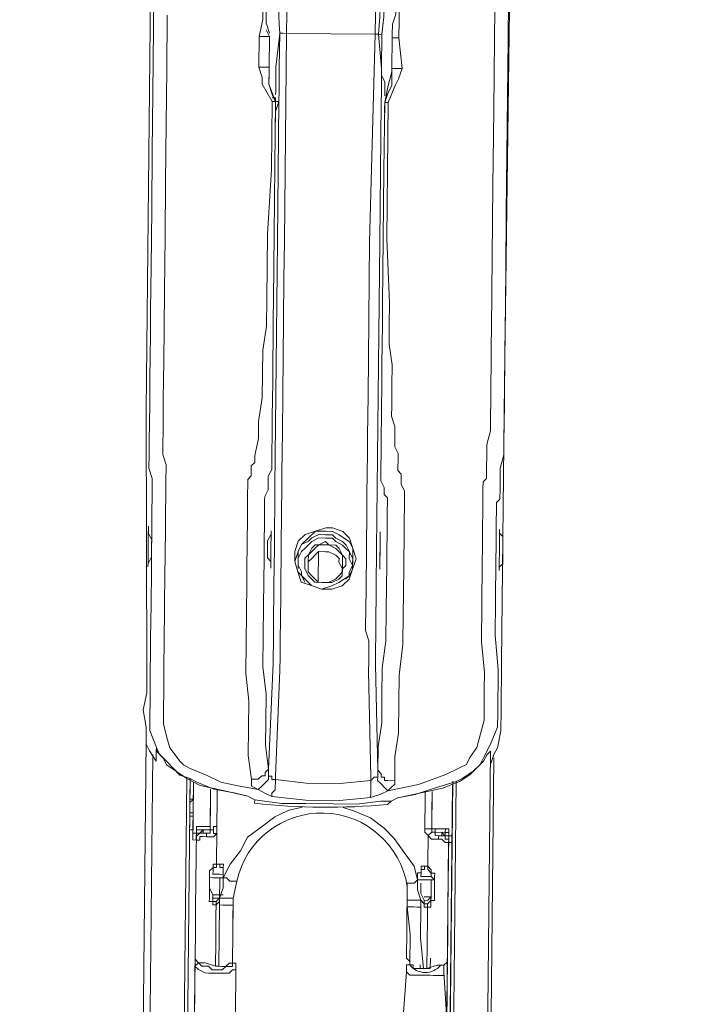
# Model space of a CAD drawing. Header units: metres. Extents: x 779 to 7046, y -512 to 9570.
# Tile 149 of 256: x 2478 to 2478.166, y -217.622 to -217.377. Entities that reach past the tile are written whole.
import ezdxf

# ---------------------------------------------------------------- set-up
doc = ezdxf.new("R2010")
doc.units = ezdxf.units.M
doc.linetypes.add('CIĄGłA', pattern=[0])
doc.layers.add('PDF _Geometria', color=7, linetype='Continuous')

# ---------------------------------------------------------------- blocks, each defined once
blk = doc.blocks.new('DYSTRYBUTOR WAYNE HELIX 4 PRODUKTY')
at = {"layer": 'PDF _Geometria', "lineweight": 9}
for points in [[(271.002, 69.421), (271.426, 69.505), (271.935, 69.675), (272.443, 69.845), (272.613, 69.929), (272.868, 70.099), (273.037, 70.269), (273.122, 70.438), (273.292, 70.777), (273.461, 71.201), (273.461, 71.541), (273.461, 71.88), (273.461, 72.304), (273.461, 72.643), (273.376, 73.491), (273.376, 74.339), (273.376, 74.678), (273.376, 75.018), (273.376, 75.357), (273.376, 75.696), (273.376, 75.95), (273.376, 76.29), (273.376, 76.629), (273.376, 76.799), (273.461, 76.883), (273.461, 76.968), (273.461, 77.053), (273.461, 77.223), (273.461, 77.392), (273.461, 77.647), (273.546, 77.986), (273.546, 78.325), (273.546, 78.749), (273.546, 79.258), (273.546, 79.682), (273.546, 80.191), (273.546, 80.615), (273.546, 81.039), (273.546, 82.565), (273.546, 84.007), (273.546, 85.449), (273.546, 86.89), (273.546, 88.332), (273.546, 91.215)], [(264.726, 90.113), (264.726, 86.89), (264.726, 85.449), (264.726, 84.007), (264.726, 82.565), (264.726, 82.056), (264.726, 81.463), (264.726, 80.869), (264.726, 80.36), (264.726, 79.767), (264.726, 79.173), (264.726, 78.664), (264.726, 78.24), (264.726, 77.901), (264.726, 77.562), (264.811, 77.307), (264.811, 77.138), (264.811, 77.053), (264.811, 76.968), (264.811, 76.883), (264.811, 76.799), (264.811, 76.544), (264.811, 76.205), (264.811, 75.866), (264.811, 75.611), (264.811, 75.357), (264.811, 75.018), (264.811, 74.17), (264.811, 73.322), (264.811, 72.898), (264.811, 72.558), (264.811, 72.134), (264.811, 71.795), (264.811, 71.371), (264.811, 71.032), (264.981, 70.608), (265.065, 70.438), (265.235, 70.269), (265.405, 70.099), (265.574, 69.929), (265.829, 69.845), (265.998, 69.76), (266.422, 69.59), (266.931, 69.505), (267.27, 69.421)], [(264.981, 70.269), (264.811, 70.523), (264.726, 70.693), (264.726, 71.117), (264.641, 71.541), (264.726, 71.965), (264.726, 72.389), (264.641, 79.003), (264.641, 105.293), (264.641, 109.279), (264.641, 111.908), (264.641, 113.773), (264.641, 115.554), (264.641, 116.063), (264.641, 116.487), (264.726, 116.826), (264.896, 116.996)], [(267.525, 69.59), (267.016, 69.675), (266.592, 69.76), (266.253, 69.929), (265.829, 70.099), (265.659, 70.184), (265.574, 70.269), (265.32, 70.608), (265.235, 70.862), (265.15, 71.201), (265.15, 71.541), (265.15, 72.049), (265.15, 72.643), (265.15, 73.237), (265.15, 74.085), (265.15, 75.018), (265.15, 75.272), (265.15, 75.611), (265.15, 75.866), (265.15, 76.12), (265.15, 76.374), (265.15, 76.544), (265.15, 76.799), (265.15, 76.968), (265.15, 77.053), (265.15, 77.223), (265.15, 77.307), (265.15, 77.392), (265.15, 77.477), (265.15, 77.647), (265.065, 77.901), (265.065, 78.155), (265.065, 78.495), (265.065, 78.919), (265.065, 79.258), (265.065, 79.767), (265.065, 80.191), (265.065, 81.972), (265.065, 83.328), (265.065, 84.685), (265.065, 86.127), (265.065, 87.484), (265.065, 88.841)], [(273.207, 91.215), (273.207, 88.332), (273.207, 86.551), (273.207, 84.685), (273.207, 82.904), (273.207, 81.124), (273.207, 80.7), (273.207, 80.191), (273.207, 79.767), (273.207, 79.343), (273.207, 78.919), (273.207, 78.579), (273.122, 78.24), (273.122, 77.901), (273.122, 77.731), (273.122, 77.562), (273.122, 77.477), (273.122, 77.392), (273.037, 77.307), (273.037, 77.138), (273.037, 77.053), (273.037, 76.883), (273.037, 76.714), (273.037, 76.459), (273.037, 76.29), (273.037, 76.035), (273.037, 75.696), (273.037, 75.272), (273.037, 74.933), (273.037, 74.594), (273.037, 74.254), (273.037, 73.322), (273.122, 72.558), (273.122, 72.134), (273.122, 71.71), (273.122, 71.371), (273.037, 71.032), (272.952, 70.693), (272.783, 70.438), (272.698, 70.269), (272.528, 70.184), (272.189, 70.014), (271.511, 69.76), (270.747, 69.59)], [(273.376, 116.996), (273.461, 116.911), (273.546, 116.742), (273.546, 116.572), (273.631, 116.318), (273.631, 115.47), (273.631, 114.621), (273.631, 107.667), (273.546, 79.767), (273.546, 72.813), (273.546, 71.625), (273.546, 71.117), (273.461, 70.693), (273.376, 70.523), (273.292, 70.269)], [(272.274, 89.774), (272.104, 89.689), (271.935, 89.689), (271.765, 89.689), (271.511, 89.689), (271.341, 89.689), (271.171, 89.519), (271.002, 89.434), (271.002, 89.35), (270.917, 89.265), (270.832, 89.18), (270.832, 89.01), (270.832, 88.756), (270.832, 88.332), (270.917, 87.569), (270.832, 87.314), (270.747, 87.145), (270.578, 86.721)], [(267.61, 88.417), (267.525, 88.671), (267.525, 88.926), (267.525, 89.095), (267.44, 89.18), (267.44, 89.35), (267.355, 89.434), (267.27, 89.519), (267.101, 89.604), (266.931, 89.689), (267.101, 89.519), (267.186, 89.519), (267.27, 89.434), (267.27, 89.35), (267.355, 89.434)], [(271.426, 89.689), (271.341, 89.689), (271.256, 89.689), (271.087, 89.604), (271.002, 89.519), (270.917, 89.519), (270.917, 89.434), (270.832, 89.35), (270.747, 89.18), (270.747, 89.095), (270.747, 88.926), (270.663, 88.671), (270.663, 88.417)], [(267.694, 86.721), (267.44, 87.145), (267.44, 87.314), (267.355, 87.569), (267.355, 88.332), (267.44, 88.756), (267.44, 88.926), (267.355, 89.18), (267.355, 89.265), (267.44, 89.265), (267.44, 89.35)], [(267.779, 86.466), (267.779, 86.721), (267.694, 86.89), (267.61, 87.145), (267.61, 87.399), (267.61, 87.569), (267.61, 88.332), (267.525, 88.502)], [(270.663, 88.502), (270.663, 88.332), (270.663, 87.569), (270.663, 88.332), (270.747, 88.332), (270.832, 88.332)], [(267.61, 88.332), (267.525, 88.332), (267.44, 88.332), (267.355, 88.332)], [(267.61, 88.332), (267.61, 88.332)], [(270.408, 86.466), (270.408, 86.721), (270.408, 86.975), (270.408, 87.145), (270.408, 87.399), (270.408, 87.569), (270.323, 88.417), (270.239, 88.417), (269.136, 88.417), (268.034, 88.417), (267.949, 88.417), (267.864, 88.417), (267.864, 87.569), (267.864, 87.399), (267.864, 87.145), (267.864, 86.975), (267.864, 86.721), (267.779, 86.466), (267.779, 86.297), (267.779, 86.212)], [(267.864, 88.417), (267.864, 88.417)], [(268.034, 88.417), (268.034, 83.244), (268.034, 82.311), (268.034, 81.293), (268.034, 79.427), (268.034, 78.495), (268.034, 77.986), (268.034, 77.477), (268.034, 77.053), (268.034, 76.544), (268.034, 75.611), (268.034, 74.594), (268.034, 73.661)], [(270.154, 73.661), (270.154, 74.594), (270.154, 75.611), (270.154, 76.544), (270.154, 76.968), (270.154, 77.986), (270.154, 78.41), (270.154, 79.427), (270.154, 81.293), (270.154, 82.311), (270.154, 83.244), (270.239, 88.417)], [(270.917, 87.569), (270.832, 87.569), (270.747, 87.569), (270.663, 87.569), (270.663, 88.332)], [(270.663, 88.332), (270.663, 88.332)], [(267.779, 86.721), (267.61, 87.145), (267.61, 87.484), (267.61, 87.569), (267.525, 87.569), (267.44, 87.569), (267.355, 87.569)], [(267.61, 87.569), (267.61, 87.569)], [(267.61, 87.569), (267.61, 87.569)], [(267.61, 87.569), (267.61, 87.569)], [(267.61, 87.484), (267.61, 87.569)], [(270.493, 86.636), (270.493, 86.551), (270.493, 86.466), (270.493, 86.551), (270.493, 86.721), (270.578, 86.975), (270.663, 87.145), (270.663, 87.399), (270.663, 87.569), (270.663, 87.484)], [(270.663, 87.569), (270.663, 87.484), (270.578, 87.145), (270.493, 86.721)], [(270.663, 87.569), (270.663, 87.569)], [(270.663, 87.569), (270.663, 87.569)], [(270.663, 87.569), (270.663, 87.569)], [(267.61, 87.484), (267.61, 87.484)], [(270.663, 87.484), (270.663, 87.484)], [(267.864, 86.721), (267.779, 86.721), (267.779, 86.806), (267.694, 86.806)], [(267.355, 69.845), (267.27, 70.438), (267.27, 71.117), (267.27, 71.795), (267.186, 72.473), (267.186, 73.237), (267.186, 74), (267.186, 74.678), (267.186, 75.272), (267.186, 75.526), (267.186, 75.866), (267.186, 76.205), (267.186, 76.459), (267.186, 76.714), (267.186, 76.968), (267.186, 77.138), (267.186, 77.307), (267.27, 77.392), (267.27, 77.477), (267.27, 77.647), (267.355, 77.731), (267.355, 77.901), (267.44, 78.325), (267.44, 78.749), (267.525, 79.343), (267.525, 79.936), (267.525, 80.53), (267.61, 81.124), (267.61, 81.802), (267.61, 83.413), (267.694, 85.025), (267.694, 86.721)], [(267.694, 86.721), (267.779, 86.721), (267.779, 85.109), (267.779, 83.413), (267.779, 81.802), (267.779, 81.293), (267.779, 80.784), (267.779, 80.276), (267.779, 79.767), (267.779, 79.258), (267.779, 78.919), (267.779, 78.664), (267.779, 78.325), (267.779, 78.071), (267.779, 77.816), (267.779, 77.562), (267.694, 77.392), (267.694, 77.223), (267.694, 77.138), (267.694, 77.053), (267.61, 76.883), (267.61, 76.799), (267.61, 76.629), (267.61, 76.544), (267.61, 76.29), (267.61, 76.12), (267.61, 75.866), (267.61, 75.611), (267.61, 75.357), (267.61, 74.763), (267.61, 74.17), (267.61, 73.406), (267.61, 72.643), (267.694, 71.965), (267.694, 71.286), (267.694, 70.693), (267.779, 70.099)], [(267.779, 70.099), (267.864, 72.728), (267.864, 72.982), (267.864, 73.152), (267.864, 73.406), (267.864, 73.661), (267.864, 74.678), (267.864, 75.611), (267.864, 77.138), (267.864, 78.664), (267.864, 80.191), (267.864, 81.717), (267.864, 83.244), (267.864, 86.721)], [(267.779, 86.721), (267.779, 86.721)], [(270.408, 86.721), (270.408, 83.244), (270.408, 81.717), (270.408, 80.191), (270.408, 78.664), (270.408, 77.138), (270.408, 75.611), (270.408, 74.678), (270.408, 73.661), (270.408, 73.406), (270.408, 73.152), (270.408, 72.982), (270.408, 72.728), (270.493, 70.099)], [(270.493, 86.721), (270.578, 86.721), (270.578, 85.025), (270.578, 83.328), (270.663, 81.717), (270.663, 81.208), (270.663, 80.7), (270.747, 80.191), (270.747, 79.682), (270.747, 79.173), (270.747, 78.919), (270.832, 78.664), (270.832, 78.41), (270.832, 78.155), (270.917, 77.986), (270.917, 77.816), (270.917, 77.647), (270.917, 77.562), (271.002, 77.477), (271.002, 77.392), (271.002, 77.223), (271.087, 77.053), (271.087, 76.883), (271.087, 76.629), (271.087, 76.374), (271.087, 76.035), (271.087, 75.781), (271.087, 75.442), (271.087, 75.187), (271.087, 74.509), (271.087, 74), (271.087, 73.237), (271.002, 72.473), (271.002, 71.795), (271.002, 71.032), (270.917, 70.438), (270.917, 69.845)], [(270.493, 70.099), (270.493, 70.693), (270.578, 71.286), (270.578, 71.965), (270.578, 72.643), (270.663, 73.322), (270.663, 74.085), (270.663, 74.678), (270.663, 75.187), (270.663, 75.442), (270.663, 75.696), (270.663, 75.866), (270.663, 76.035), (270.663, 76.205), (270.663, 76.459), (270.663, 76.629), (270.663, 76.714), (270.663, 76.883), (270.578, 76.968), (270.578, 77.053), (270.578, 77.138), (270.493, 77.307), (270.493, 77.477), (270.493, 77.731), (270.493, 77.901), (270.493, 78.24), (270.493, 78.495), (270.493, 78.834), (270.493, 79.088), (270.493, 79.682), (270.493, 80.191), (270.493, 80.7), (270.493, 81.208), (270.493, 81.717), (270.493, 83.328), (270.493, 85.025), (270.493, 86.721)], [(270.493, 86.721), (270.493, 86.721)], [(267.864, 77.477), (267.864, 77.477)], [(264.726, 75.102), (264.726, 75.187), (264.811, 75.357), (264.811, 75.442), (264.811, 75.611), (264.811, 75.781), (264.726, 75.95), (264.726, 76.035), (264.726, 76.12)], [(264.726, 76.035), (264.726, 75.866), (264.726, 75.696), (264.726, 75.611), (264.726, 75.442), (264.726, 75.272), (264.726, 75.187), (264.726, 75.102)], [(273.461, 76.12), (273.461, 76.035), (273.461, 75.95), (273.461, 75.866), (273.461, 75.696), (273.461, 75.526), (273.461, 75.357), (273.461, 75.187), (273.461, 75.102), (273.461, 75.187), (273.546, 75.272), (273.546, 75.442), (273.546, 75.526)], [(273.546, 75.526), (273.546, 75.696), (273.546, 75.866), (273.546, 75.95), (273.461, 76.035)], [(268.458, 75.102), (268.458, 75.272), (268.458, 75.357), (268.458, 75.526), (268.542, 75.696), (268.712, 75.781), (268.797, 75.866), (268.966, 75.95), (269.136, 75.95), (269.306, 75.95), (269.391, 75.866), (269.56, 75.781), (269.645, 75.696), (269.73, 75.526), (269.815, 75.357), (269.815, 75.272), (269.815, 75.187)], [(269.136, 75.866), (268.966, 75.866), (268.797, 75.781), (268.712, 75.696), (268.627, 75.611), (268.542, 75.526), (268.458, 75.357), (268.458, 75.187), (268.542, 75.018), (268.542, 74.933), (268.627, 74.763)], [(269.645, 74.848), (269.73, 74.933), (269.73, 75.018), (269.815, 75.187), (269.73, 75.357), (269.73, 75.526), (269.645, 75.611), (269.56, 75.696), (269.391, 75.781), (269.306, 75.866), (269.136, 75.866)], [(268.712, 75.102), (268.712, 75.272), (268.797, 75.357), (268.882, 75.442), (268.966, 75.526), (269.136, 75.526), (269.221, 75.526), (269.391, 75.442), (269.475, 75.357), (269.475, 75.272), (269.56, 75.102)], [(268.966, 75.526), (268.966, 74.763)], [(268.034, 73.661), (268.034, 73.491), (268.034, 73.322), (268.034, 73.152), (268.034, 72.898), (268.034, 72.558), (267.949, 69.929), (267.949, 69.845)], [(270.323, 69.845), (270.323, 69.929), (270.239, 72.558), (270.239, 72.813), (270.239, 73.067), (270.239, 73.322), (270.154, 73.576), (270.154, 73.661)], [(259.384, 70.608), (259.384, 44.149), (264.726, 44.149), (264.726, 70.777)], [(264.981, 70.608), (264.981, 70.523)], [(264.981, 70.269), (264.981, 70.438), (264.981, 70.608)], [(271.002, 69.421), (271.765, 69.59), (272.104, 69.675), (272.528, 69.845), (272.783, 70.014), (272.952, 70.184), (273.122, 70.353), (273.207, 70.523), (273.292, 70.608)], [(272.359, 69.845), (272.359, 44.064), (272.443, 44.064), (273.292, 44.149), (273.292, 70.608), (273.292, 70.438), (273.292, 70.269)], [(264.896, 70.438), (264.896, 44.149), (265.744, 44.064), (265.744, 69.845), (265.744, 44.064), (265.829, 44.064), (265.829, 43.979), (265.829, 69.845), (265.829, 69.76), (265.829, 69.675), (265.829, 69.505), (265.829, 69.421), (265.829, 69.336), (265.829, 69.251), (265.829, 68.996), (265.914, 68.996)], [(264.981, 70.523), (265.15, 70.353), (265.235, 70.184), (265.489, 70.014), (265.744, 69.845), (266.083, 69.675), (266.507, 69.59), (267.27, 69.421)], [(273.376, 70.438), (273.376, 44.149), (278.719, 44.149), (278.719, 70.353)], [(270.323, 69.845), (270.408, 69.929), (270.493, 69.929), (270.493, 70.014), (270.493, 70.099), (270.578, 70.014), (270.578, 69.929), (270.663, 69.929), (270.663, 69.845), (270.747, 69.845), (270.917, 69.845), (270.917, 69.76), (270.832, 69.675), (270.747, 69.59), (270.578, 69.505), (270.323, 69.421)], [(267.525, 69.59), (267.61, 69.675), (267.694, 69.76), (267.779, 69.845), (267.779, 69.929)], [(267.864, 69.421), (267.864, 69.505), (267.949, 69.59), (267.949, 69.675), (267.949, 69.76), (267.949, 69.845)], [(270.747, 69.59), (270.663, 69.675), (270.578, 69.76), (270.493, 69.845), (270.493, 69.929)], [(272.443, 44.064), (272.443, 69.845)], [(265.914, 69.336), (265.914, 69.505), (265.914, 69.59), (265.914, 69.76), (265.914, 68.488), (265.914, 68.403), (265.914, 68.318), (265.998, 68.318), (265.998, 68.403), (265.998, 68.488), (265.998, 68.572), (265.998, 67.894), (265.998, 67.3), (265.998, 66.622), (265.998, 66.028), (265.998, 65.435), (265.998, 65.35), (266.083, 65.265), (266.168, 65.265), (266.253, 65.265), (266.507, 65.18), (266.507, 65.774), (266.507, 66.452), (266.507, 66.707), (266.507, 66.792)], [(272.359, 44.064), (272.359, 43.979), (272.359, 69.76)], [(265.914, 68.488), (265.998, 68.488), (265.998, 68.572), (266.338, 68.572), (266.338, 69.251), (266.338, 69.59), (266.338, 68.657), (265.998, 68.657)], [(266.507, 69.59), (266.507, 69.336), (266.507, 68.657), (266.507, 68.572), (266.507, 68.488), (266.507, 67.809), (266.507, 67.724)], [(267.27, 69.421), (267.44, 69.336), (268.118, 69.251), (268.712, 69.251), (269.391, 69.251), (269.984, 69.251), (270.578, 69.336), (270.832, 69.336), (271.002, 69.421)], [(271.765, 67.724), (271.765, 67.809), (271.765, 68.488), (271.68, 68.572), (271.68, 68.657), (271.68, 68.827), (271.68, 69.251), (271.68, 69.59)], [(272.274, 68.403), (272.274, 68.318), (272.189, 68.318), (272.104, 68.403), (272.019, 68.403), (271.935, 68.403), (271.85, 68.403), (271.765, 68.488), (271.85, 68.572), (271.85, 68.742), (271.85, 69.166), (271.85, 69.505), (271.85, 69.59), (271.85, 68.657)], [(265.914, 68.572), (265.829, 68.572), (265.829, 68.657), (265.829, 68.742), (265.829, 68.912), (265.829, 68.996), (265.829, 69.251), (265.914, 69.336), (265.829, 69.336), (265.829, 69.251)], [(265.829, 69.336), (265.829, 69.251)], [(265.829, 69.251), (265.829, 69.251)], [(265.914, 69.336), (265.914, 69.336)], [(266.507, 67.724), (266.592, 67.724), (266.592, 67.64), (266.677, 67.64), (266.677, 67.555), (266.677, 67.47), (266.677, 67.385), (266.846, 67.724), (267.101, 68.064), (267.27, 68.403), (267.61, 68.657), (267.949, 68.912), (268.288, 69.081), (268.627, 69.166)], [(267.44, 69.336), (267.44, 69.336)], [(267.44, 69.336), (267.44, 69.336)], [(267.44, 69.336), (267.44, 69.336)], [(269.645, 69.166), (269.899, 69.081), (270.323, 68.912), (270.663, 68.657), (270.917, 68.403), (271.171, 68.064), (271.426, 67.724), (271.511, 67.385)], [(270.832, 69.336), (270.832, 69.336)], [(270.832, 69.336), (270.832, 69.336)], [(270.832, 69.336), (270.832, 69.336)], [(265.829, 68.997), (265.829, 68.912), (265.914, 68.912)], [(265.914, 68.912), (265.829, 68.912), (265.829, 68.997)], [(265.829, 68.997), (265.829, 68.997)], [(265.829, 68.912), (265.914, 68.912)], [(265.914, 68.912), (265.914, 68.912)], [(265.914, 68.912), (265.914, 68.827), (265.914, 68.742), (265.914, 68.657), (265.914, 68.572)], [(265.914, 68.912), (265.914, 68.912)], [(265.914, 68.912), (265.914, 68.912)], [(266.507, 68.657), (266.422, 68.657), (266.422, 68.572), (266.338, 68.572)], [(266.338, 68.657), (266.338, 68.572)], [(266.338, 68.657), (266.338, 68.657)], [(271.935, 68.488), (271.935, 68.572), (271.85, 68.572), (271.85, 68.657), (271.765, 68.657), (271.68, 68.657)], [(271.935, 68.657), (271.935, 68.572), (272.104, 68.572), (272.189, 68.488), (272.189, 68.572), (271.935, 68.572), (271.85, 68.572)], [(271.85, 68.657), (271.935, 68.657)], [(272.189, 68.657), (271.935, 68.657)], [(272.189, 68.572), (272.274, 68.572), (272.274, 68.657), (272.189, 68.657)], [(272.189, 68.572), (272.189, 68.657)], [(265.829, 68.572), (265.829, 68.572)], [(265.998, 68.572), (265.998, 68.572)], [(265.998, 68.488), (266.083, 68.488), (266.168, 68.572), (266.338, 68.572)], [(265.998, 68.572), (265.998, 68.572)], [(265.998, 68.572), (265.998, 68.572)], [(266.338, 68.488), (266.253, 68.488), (266.168, 68.488), (266.083, 68.488), (265.998, 68.403)], [(266.338, 68.488), (266.253, 68.488), (266.253, 68.403), (266.168, 68.403), (266.083, 68.403), (266.083, 68.318), (265.998, 68.318)], [(265.998, 68.403), (265.998, 68.318), (265.998, 68.403), (265.998, 68.488)], [(265.998, 68.488), (265.998, 68.488)], [(266.168, 68.572), (266.168, 68.488)], [(266.338, 68.488), (266.338, 68.572), (266.422, 68.572), (266.422, 68.488), (266.507, 68.488), (266.422, 68.403), (266.338, 68.403), (266.253, 68.403)], [(266.338, 68.572), (266.338, 68.488)], [(266.338, 68.572), (266.338, 68.572)], [(266.338, 68.572), (266.338, 68.572)], [(266.338, 68.572), (266.338, 68.572)], [(266.338, 68.572), (266.338, 68.572)], [(272.274, 59.074), (272.274, 65.435), (272.274, 66.028), (272.274, 66.622), (272.274, 67.3), (272.274, 67.894), (272.274, 68.572), (272.274, 68.488), (272.274, 68.403), (272.274, 68.318), (272.359, 68.318), (272.359, 45.251)], [(271.85, 68.572), (271.85, 68.572)], [(271.85, 68.572), (271.935, 68.572)], [(271.935, 68.572), (271.935, 68.572)], [(271.935, 68.488), (271.935, 68.572)], [(272.274, 68.403), (272.189, 68.403), (272.189, 68.488), (272.104, 68.488), (272.019, 68.488), (271.935, 68.488)], [(272.019, 68.403), (272.019, 68.488), (271.935, 68.488)], [(272.104, 68.488), (272.104, 68.572)], [(272.274, 68.488), (272.189, 68.488), (272.274, 68.488), (272.274, 68.403), (272.274, 68.318)], [(272.274, 68.572), (272.274, 68.572)], [(272.274, 68.572), (272.274, 68.572)], [(272.359, 68.488), (272.274, 68.488)], [(272.274, 45.251), (272.274, 68.318)], [(266.507, 66.707), (266.422, 66.707), (266.422, 66.792), (266.338, 66.792), (266.338, 66.876), (266.338, 66.961), (266.338, 67.046), (266.338, 67.131), (266.338, 67.216), (266.338, 67.3), (266.338, 67.385), (266.338, 67.47), (266.338, 67.555), (266.422, 67.64), (266.422, 67.724), (266.507, 67.724)], [(266.422, 67.47), (266.422, 67.555), (266.422, 67.64), (266.507, 67.64), (266.507, 67.724), (266.592, 67.724), (266.677, 67.724), (266.677, 67.64), (266.677, 67.555), (266.677, 67.47), (266.677, 67.385)], [(266.507, 67.724), (266.507, 67.724)], [(271.511, 67.385), (271.511, 67.47), (271.511, 67.555), (271.595, 67.555), (271.595, 67.64), (271.595, 67.724), (271.68, 67.724), (271.765, 67.724)], [(271.595, 67.47), (271.595, 67.555), (271.595, 67.64), (271.68, 67.64), (271.68, 67.724), (271.765, 67.724), (271.85, 67.64), (271.85, 67.555), (271.935, 67.555), (271.935, 67.47), (271.935, 67.385), (271.935, 67.3), (271.935, 67.216), (271.935, 67.131), (271.935, 67.046), (271.935, 66.961), (271.935, 66.876), (271.85, 66.876), (271.85, 66.792), (271.85, 66.707), (271.765, 66.707)], [(271.765, 67.724), (271.765, 67.724)], [(271.85, 67.47), (271.85, 67.555), (271.765, 67.64), (271.765, 67.724)], [(266.422, 67.47), (266.422, 67.47)], [(266.422, 67.47), (266.507, 67.47), (266.592, 67.47), (266.677, 67.47), (266.677, 67.385)], [(271.595, 67.385), (271.68, 67.385), (271.765, 67.385), (271.85, 67.385), (271.935, 67.385), (271.85, 67.47)], [(271.595, 67.47), (271.68, 67.47), (271.765, 67.47), (271.85, 67.47)], [(266.592, 67.385), (266.507, 67.385), (266.422, 67.385), (266.338, 67.385)], [(266.338, 67.385), (266.338, 67.3)], [(266.507, 66.792), (266.422, 66.792), (266.422, 66.876), (266.422, 66.961), (266.338, 67.131), (266.338, 67.216)], [(266.677, 67.385), (266.677, 67.131), (266.592, 66.876), (266.592, 66.792), (266.507, 66.707)], [(266.677, 66.961), (266.592, 66.961), (266.592, 67.046), (266.592, 67.131), (266.592, 67.385), (266.677, 67.385)], [(267.016, 67.3), (266.931, 67.3), (266.846, 67.3), (266.762, 67.385), (266.677, 67.385)], [(271.256, 67.3), (271.256, 66.876), (271.256, 66.792), (271.256, 66.707), (271.341, 66.028), (271.341, 65.265), (271.256, 65.265), (271.256, 65.18), (271.256, 65.095), (271.171, 63.739), (271.171, 61.958), (271.171, 60.092), (271.256, 58.905), (271.256, 58.82), (271.256, 58.735), (271.341, 58.735), (271.426, 58.735), (271.511, 58.65)], [(271.256, 67.3), (271.341, 67.3), (271.426, 67.3), (271.511, 67.385)], [(271.765, 65.18), (271.68, 65.18), (271.595, 65.944), (271.595, 66.707), (271.595, 66.792), (271.595, 66.876), (271.511, 67.131), (271.511, 67.385), (271.595, 67.385)], [(271.595, 67.385), (271.595, 67.385)], [(271.765, 66.792), (271.68, 66.792), (271.68, 66.876), (271.595, 67.046), (271.595, 67.216), (271.595, 67.3)], [(271.68, 66.961), (271.85, 66.961), (271.85, 67.046), (271.85, 67.131), (271.85, 67.385)], [(271.935, 67.3), (271.935, 67.385)], [(266.592, 66.961), (266.422, 66.961)], [(266.592, 66.961), (266.592, 66.876), (266.507, 66.876), (266.422, 66.876), (266.422, 66.961)], [(266.592, 67.046), (266.592, 66.961), (266.592, 66.876), (266.507, 66.792)], [(271.68, 66.876), (271.765, 66.876), (271.85, 66.961), (271.85, 66.876), (271.765, 66.792)], [(271.85, 66.961), (271.85, 66.961)], [(271.85, 66.961), (271.85, 66.961)], [(266.507, 65.18), (266.592, 65.18), (266.592, 65.944), (266.592, 66.707), (266.592, 66.792), (266.592, 66.876)], [(267.016, 58.905), (267.101, 60.346), (267.101, 62.127), (267.016, 63.908), (267.016, 65.18), (267.016, 65.265), (266.931, 65.265), (266.931, 66.028), (266.931, 66.707), (266.931, 66.792), (266.931, 66.876), (266.931, 66.283), (266.931, 65.859), (266.931, 65.435), (266.931, 65.35), (266.931, 65.265), (266.846, 65.265), (266.762, 65.18), (266.677, 65.18), (266.592, 65.18)], [(266.931, 66.876), (266.846, 66.876), (266.762, 66.876), (266.677, 66.876), (266.592, 66.876)], [(271.256, 66.876), (271.341, 66.876), (271.426, 66.876), (271.511, 66.876), (271.595, 66.876)], [(271.765, 66.707), (271.68, 66.707), (271.68, 66.792), (271.595, 66.876)], [(272.274, 65.435), (272.274, 65.35), (272.189, 65.265), (272.104, 65.265), (272.019, 65.265), (271.765, 65.18), (271.765, 65.774), (271.765, 66.452), (271.765, 66.707), (271.765, 66.792)], [(265.998, 65.435), (265.998, 59.074), (265.998, 58.99), (265.998, 58.905)], [(271.85, 65.18), (271.85, 65.435)], [(266.168, 65.18), (266.083, 65.265), (265.998, 65.18), (265.998, 63.739)], [(266.168, 65.18), (266.338, 65.18), (266.422, 65.095), (266.507, 65.095), (266.677, 65.095), (266.762, 65.18), (266.846, 65.18), (266.931, 65.18), (266.931, 65.265)], [(271.68, 65.18), (271.595, 65.18), (271.511, 65.18), (271.426, 65.18), (271.426, 65.265), (271.341, 65.265)], [(271.85, 65.265), (271.85, 65.18), (271.765, 65.18), (271.68, 65.18), (271.595, 65.18), (271.595, 65.265)], [(266.083, 65.095), (265.998, 65.18)], [(267.016, 65.18), (267.016, 65.095), (266.931, 65.095), (266.846, 65.011), (266.762, 65.011), (266.592, 65.011), (266.507, 65.011), (266.338, 65.011), (266.253, 65.011), (266.083, 65.095)], [(272.189, 65.095), (272.189, 65.011), (272.104, 65.011), (271.935, 65.011), (271.85, 65.011), (271.68, 65.011), (271.595, 65.011), (271.426, 65.011), (271.341, 65.011), (271.256, 65.095)]]:
    blk.add_lwpolyline(points, dxfattribs=at)
for points in [[(267.779, 86.89), (267.779, 86.975), (267.779, 87.23), (267.779, 87.399), (267.779, 87.569), (267.864, 88.417, -0.062258), (268.034, 91.894, 0.062258), (267.864, 88.417)], [(268.034, 88.417), (268.034, 88.926), (268.034, 89.35), (268.034, 89.858), (268.034, 90.282), (268.034, 90.707), (268.034, 91.3), (268.034, 91.809), (268.034, 91.894), (269.136, 91.894), (270.154, 91.894, -0.09294), (270.408, 88.417)], [(270.493, 86.89), (270.493, 86.975), (270.493, 87.23), (270.408, 87.399), (270.408, 87.569), (270.408, 88.417), (270.323, 88.417, 0.062258), (270.154, 91.894), (270.154, 91.3), (270.239, 90.707), (270.239, 90.367), (270.239, 90.028), (270.239, 89.35), (270.239, 88.926), (270.239, 88.417)], [(270.832, 69.336), (270.747, 69.251, -0.051316), (267.44, 69.251), (267.44, 69.336)], [(266.592, 66.707), (266.677, 66.707), (266.762, 66.707), (266.846, 66.707), (266.931, 66.707), (266.931, 66.876), (267.016, 67.3, -0.831876), (271.256, 67.216)], [(271.595, 66.707), (271.511, 66.707), (271.426, 66.707), (271.341, 66.707), (271.256, 66.707), (271.256, 66.876), (271.256, 66.537), (271.256, 66.113), (271.256, 65.435), (271.341, 65.35), (271.341, 65.265, 0.489084), (272.104, 65.265), (272.189, 65.265), (272.189, 65.18), (272.189, 65.095), (272.274, 63.908)]]:
    blk.add_lwpolyline(points, format="xyb", dxfattribs=at)
for points in [[(267.61, 88.332), (267.61, 87.569)], [(267.779, 75.526), (267.779, 75.696), (267.779, 75.866), (267.779, 75.95), (267.779, 76.035), (267.779, 75.95), (267.694, 75.781), (267.694, 75.696), (267.694, 75.526), (267.694, 75.357), (267.779, 75.272), (267.779, 75.187), (267.779, 75.102), (267.779, 75.187), (267.779, 75.272), (267.779, 75.442)], [(269.051, 74.594), (268.797, 74.678), (268.542, 74.763), (268.458, 75.018), (268.373, 75.272), (268.373, 75.526), (268.458, 75.781), (268.627, 75.95), (268.882, 76.035), (269.136, 76.12), (269.306, 76.12), (269.56, 76.035), (269.73, 75.866), (269.815, 75.611), (269.899, 75.357), (269.815, 75.102), (269.73, 74.848), (269.56, 74.678), (269.306, 74.594)], [(269.051, 74.594), (269.306, 74.678), (269.475, 74.763), (269.73, 74.933), (269.815, 75.102), (269.815, 75.357), (269.815, 75.611), (269.73, 75.781), (269.475, 75.95), (269.306, 76.035), (269.136, 76.035), (268.882, 76.035), (268.712, 75.866), (268.542, 75.696), (268.458, 75.526), (268.373, 75.272), (268.458, 75.018), (268.627, 74.848), (268.797, 74.678)], [(270.493, 75.611), (270.493, 75.442), (270.493, 75.357), (270.493, 75.187), (270.493, 75.102), (270.493, 75.187), (270.493, 75.272), (270.493, 75.357), (270.493, 75.526), (270.493, 75.611), (270.493, 75.781), (270.493, 75.866), (270.493, 75.95), (270.493, 76.035), (270.493, 75.95), (270.493, 75.866), (270.493, 75.696)], [(269.136, 75.781), (269.221, 75.696), (269.391, 75.696), (269.475, 75.611), (269.56, 75.442), (269.645, 75.357), (269.645, 75.187), (269.56, 75.102), (269.56, 74.933), (269.475, 74.848), (269.306, 74.763), (269.221, 74.763), (269.051, 74.763), (268.882, 74.763), (268.797, 74.848), (268.712, 74.933), (268.627, 75.102), (268.627, 75.187), (268.627, 75.357), (268.712, 75.442), (268.797, 75.611), (268.882, 75.696), (268.966, 75.696)], [(269.136, 75.696), (268.966, 75.696), (268.882, 75.611), (268.797, 75.526), (268.712, 75.442), (268.712, 75.272), (268.712, 75.187), (268.712, 75.018), (268.797, 74.933), (268.882, 74.848), (268.966, 74.763), (269.136, 74.763), (269.221, 74.763), (269.391, 74.848), (269.475, 74.933), (269.56, 75.018), (269.56, 75.187), (269.56, 75.272), (269.56, 75.442), (269.475, 75.526), (269.391, 75.611), (269.221, 75.696)], [(267.779, 69.929), (267.864, 69.929), (267.864, 69.845), (267.949, 69.845), (268.712, 69.76), (269.56, 69.76), (270.323, 69.845), (270.323, 69.76), (270.323, 69.675), (270.323, 69.59), (270.323, 69.505), (270.323, 69.421), (269.56, 69.336), (268.712, 69.336), (267.864, 69.421), (267.694, 69.505), (267.525, 69.59), (267.355, 69.675), (267.355, 69.76), (267.355, 69.845), (267.44, 69.845), (267.525, 69.845), (267.61, 69.929), (267.694, 69.929), (267.694, 70.014), (267.779, 70.099), (267.779, 70.014)], [(265.998, 68.572), (265.998, 68.657)], [(266.338, 67.385), (266.338, 67.47)], [(266.677, 67.3), (266.677, 67.385)]]:
    blk.add_lwpolyline(points, close=True, dxfattribs=at)
blk = doc.blocks.new('B-B')
at = {"xscale": 0.01000000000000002, "yscale": 0.01000000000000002, "zscale": 0.01000000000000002, "rotation": 279.9583443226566}
blk.add_blockref('DYSTRYBUTOR WAYNE HELIX 4 PRODUKTY', (19.55454, -73.32212, -10.04), dxfattribs=at)

msp = doc.modelspace()

# ---------------------------------------------------------------- block references
at = {"layer": 'PDF _Geometria', "linetype": 'CIĄGłA', "rotation": 79.44877770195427}
msp.add_blockref('B-B', (2399.71412, -224.03405, 10.04), dxfattribs=at)

doc.saveas('drawing.dxf')
